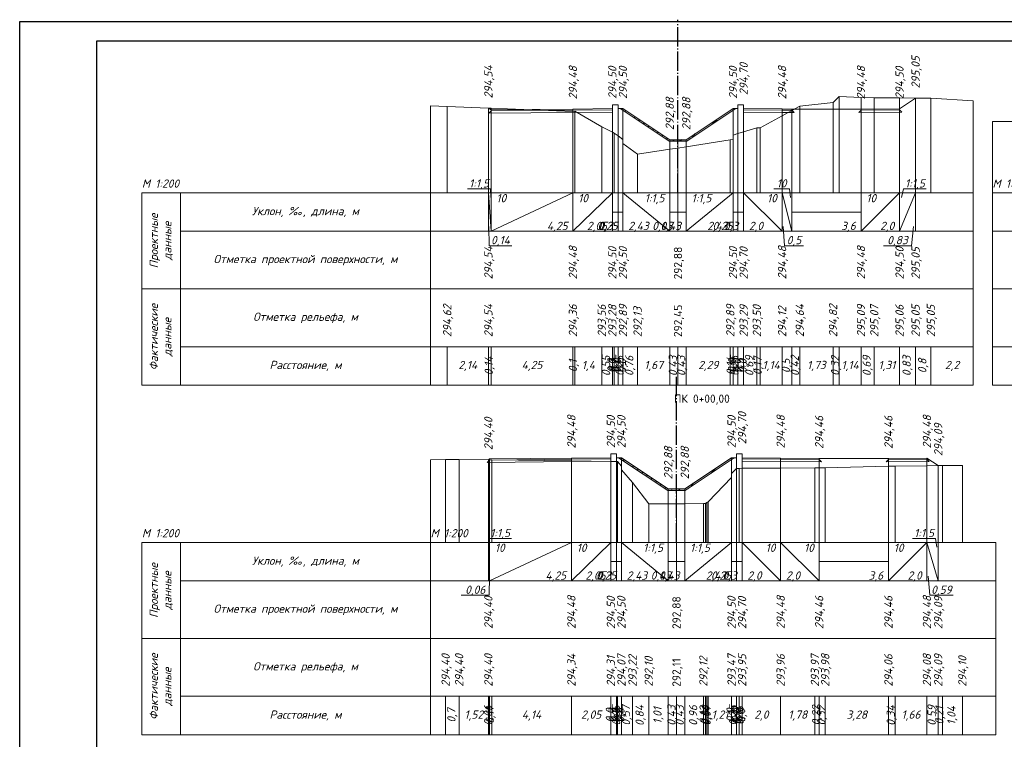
# Model space of a CAD drawing. Header units: millimetres. Extents: x -14 to 1076, y -11 to 287.
# Tile 2 of 9: x -14 to 242, y 100 to 287. Entities that reach past the tile are written whole.
import ezdxf
from ezdxf.enums import TextEntityAlignment as Align

# ---------------------------------------------------------------- set-up
doc = ezdxf.new("R2010")
doc.units = ezdxf.units.MM
doc.linetypes.add('Штрихпунктирная тонкая 4 к 15', pattern=[19, 15, -1.7, 0.6, -1.7])
for name, color, linetype in [('Дорожная одежда', 7, 'Continuous'), ('Ось', 7, 'Continuous'), ('Подписи масштабов', 7, 'Continuous'), ('Подпись пикета', 7, 'Continuous'), ('Проектная поверхность', 7, 'Continuous'), ('Проектная поверхность.Ординаты', 7, 'Continuous'), ('Проектная поверхность.Отметки', 7, 'Continuous'), ('Существующая поверхность', 7, 'Continuous'), ('Существующая поверхность.Ординаты', 7, 'Continuous'), ('Таблица поперечного профиля', 7, 'Continuous'), ('Таблица.Элементы профиля.Проектные данные', 7, 'Continuous')]:
    doc.layers.add(name, color=color, linetype=linetype)
doc.styles.add('ISOCPEUR_01CC0', font='isocpeui.ttf', dxfattribs={"height": 0.2})
doc.styles.add('ISOCPEUR_11CC0', font='txt', dxfattribs={"height": 0.2})

msp = doc.modelspace()

# ---------------------------------------------------------------- hatches: boundary and pattern name
at = {"layer": 'Дорожная одежда', "true_color": 0xffffff}
for points in [[(154.55, 255.28), (141.8, 263.78), (142.52, 263.78), (154.67, 255.68), (158.97, 255.68), (171.12, 263.78), (171.84, 263.78), (159.09, 255.28)], [(154.16, 164.53), (141.41, 173.03), (142.13, 173.03), (154.28, 164.93), (158.58, 164.93), (170.73, 173.03), (171.45, 173.03), (158.7, 164.53)]]:
    msp.add_hatch(color=7, dxfattribs=at).paths.add_polyline_path(points)
at = {"layer": 'Дорожная одежда'}
h = msp.add_hatch(dxfattribs=at)
h.set_pattern_fill('FILL-17_2_3_0_0', color=256, scale=0.1, style=0, pattern_type=2)
h.set_pattern_definition([(225, (141.9, 275.877), (12, -1e-15), [0.2828, -16.6877]), (225, (141.9, 269.877), (12, -1e-15), [0.2828, -16.6877]), (225, (151.9, 275.877), (12, -1e-15), [4.5255, -12.445]), (225, (151.9, 269.877), (12, -1e-15), [4.5255, -12.445]), (225, (142.9, 264.877), (12, -1e-15), [1.697, -15.2735]), (225, (142.9, 266.877), (12, -1e-15), [1.697, -15.2735]), (225, (142.9, 270.877), (12, -1e-15), [1.697, -15.2735]), (225, (142.9, 272.877), (12, -1e-15), [1.697, -15.2735]), (225, (153.9, 263.877), (12, -1e-15), [0.283, -16.6877]), (225, (153.9, 273.877), (12, -1e-15), [0.8485, -16.122]), (225, (153.9, 275.877), (12, -1e-15), [3.2527, -13.718]), (225, (153.9, 265.877), (12, -1e-15), [3.1113, -13.8593]), (225, (153.9, 267.877), (12, -1e-15), [0.8485, -16.122]), (225, (153.9, 269.877), (12, -1e-15), [0.283, -16.6877]), (225, (153.9, 269.877), (12, -1e-15), [3.2527, -13.718]), (225, (153.9, 271.877), (12, -1e-15), [3.1113, -13.8593]), (225, (143.9, 275.877), (12, -1e-15), [3.1113, -13.8593]), (225, (143.9, 269.877), (12, -1e-15), [3.1113, -13.8593]), (225, (145.9, 275.877), (12, -1e-15), [1.98, -14.9907]), (225, (145.9, 269.877), (12, -1e-15), [1.98, -14.9907]), (225, (146.9, 266.877), (12, -1e-15), [4.5255, -12.445]), (225, (146.9, 272.877), (12, -1e-15), [4.5255, -12.445]), (225, (147.1, 265.077), (12, -1e-15), [1.98, -14.9907]), (225, (147.1, 271.077), (12, -1e-15), [1.98, -14.9907]), (225, (147.9, 275.877), (12, -1e-15), [4.8083, -12.1622]), (225, (147.9, 269.877), (12, -1e-15), [4.8083, -12.1622]), (225, (149.9, 275.877), (12, -1e-15), [1.98, -14.9907]), (225, (149.9, 269.877), (12, -1e-15), [1.98, -14.9907]), (225, (150, 265.977), (12, -1e-15), [3.2527, -13.718]), (225, (150, 271.977), (12, -1e-15), [3.2527, -13.718]), (225, (151.7, 265.677), (12, -1e-15), [2.8284, -14.142]), (225, (151.7, 271.677), (12, -1e-15), [2.8284, -14.142]), (45, (152.3, 266.277), (12, -7e-16), [0.5657, -16.405]), (45, (152.3, 272.277), (12, -7e-16), [0.5657, -16.405]), (45, (143.5, 265.477), (12, -7e-16), [0.5657, -16.405]), (45, (143.5, 267.477), (12, -7e-16), [0.5657, -16.405]), (45, (143.5, 271.477), (12, -7e-16), [0.5657, -16.405]), (45, (143.5, 273.477), (12, -7e-16), [0.5657, -16.405]), (45, (147.5, 267.477), (12, -7e-16), [0.5657, -16.405]), (45, (147.5, 273.477), (12, -7e-16), [0.5657, -16.405]), (45, (147.7, 265.677), (12, -7e-16), [0.5657, -16.405]), (45, (147.7, 271.677), (12, -7e-16), [0.5657, -16.405]), (45, (150.6, 266.577), (12, -7e-16), [0.5657, -16.405]), (45, (150.6, 272.577), (12, -7e-16), [0.5657, -16.405])])
h.paths.add_polyline_path([(154.55, 255.28), (141.8, 263.78), (142.52, 263.78), (154.67, 255.68), (158.97, 255.68), (171.12, 263.78), (171.84, 263.78), (159.09, 255.28)])
h = msp.add_hatch(dxfattribs=at)
h.set_pattern_fill('FILL-17_2_3_0_0', color=256, scale=0.1, style=0, pattern_type=2)
h.set_pattern_definition([(225, (141.514, 185.132), (12, -1e-15), [0.2828, -16.6877]), (225, (141.514, 179.132), (12, -1e-15), [0.2828, -16.6877]), (225, (151.514, 185.132), (12, -1e-15), [4.5255, -12.445]), (225, (151.514, 179.132), (12, -1e-15), [4.5255, -12.445]), (225, (142.514, 174.132), (12, -1e-15), [1.697, -15.2735]), (225, (142.514, 176.132), (12, -1e-15), [1.697, -15.2735]), (225, (142.514, 180.132), (12, -1e-15), [1.697, -15.2735]), (225, (142.514, 182.132), (12, -1e-15), [1.697, -15.2735]), (225, (153.514, 173.132), (12, -1e-15), [0.283, -16.6877]), (225, (153.514, 183.132), (12, -1e-15), [0.8485, -16.122]), (225, (153.514, 185.132), (12, -1e-15), [3.2527, -13.718]), (225, (153.514, 175.132), (12, -1e-15), [3.1113, -13.8593]), (225, (153.514, 177.132), (12, -1e-15), [0.8485, -16.122]), (225, (153.514, 179.132), (12, -1e-15), [0.283, -16.6877]), (225, (153.514, 179.132), (12, -1e-15), [3.2527, -13.718]), (225, (153.514, 181.132), (12, -1e-15), [3.1113, -13.8593]), (225, (143.514, 185.132), (12, -1e-15), [3.1113, -13.8593]), (225, (143.514, 179.132), (12, -1e-15), [3.1113, -13.8593]), (225, (145.514, 185.132), (12, -1e-15), [1.98, -14.9907]), (225, (145.514, 179.132), (12, -1e-15), [1.98, -14.9907]), (225, (146.514, 176.132), (12, -1e-15), [4.5255, -12.445]), (225, (146.514, 182.132), (12, -1e-15), [4.5255, -12.445]), (225, (146.714, 174.332), (12, -1e-15), [1.98, -14.9907]), (225, (146.714, 180.332), (12, -1e-15), [1.98, -14.9907]), (225, (147.514, 185.132), (12, -1e-15), [4.8083, -12.1622]), (225, (147.514, 179.132), (12, -1e-15), [4.8083, -12.1622]), (225, (149.514, 185.132), (12, -1e-15), [1.98, -14.9907]), (225, (149.514, 179.132), (12, -1e-15), [1.98, -14.9907]), (225, (149.614, 175.232), (12, -1e-15), [3.2527, -13.718]), (225, (149.614, 181.232), (12, -1e-15), [3.2527, -13.718]), (225, (151.314, 174.932), (12, -1e-15), [2.8284, -14.142]), (225, (151.314, 180.932), (12, -1e-15), [2.8284, -14.142]), (45, (151.914, 175.532), (12, -7e-16), [0.5657, -16.405]), (45, (151.914, 181.532), (12, -7e-16), [0.5657, -16.405]), (45, (143.114, 174.732), (12, -7e-16), [0.5657, -16.405]), (45, (143.114, 176.732), (12, -7e-16), [0.5657, -16.405]), (45, (143.114, 180.732), (12, -7e-16), [0.5657, -16.405]), (45, (143.114, 182.732), (12, -7e-16), [0.5657, -16.405]), (45, (147.114, 176.732), (12, -7e-16), [0.5657, -16.405]), (45, (147.114, 182.732), (12, -7e-16), [0.5657, -16.405]), (45, (147.314, 174.932), (12, -7e-16), [0.5657, -16.405]), (45, (147.314, 180.932), (12, -7e-16), [0.5657, -16.405]), (45, (150.214, 175.832), (12, -7e-16), [0.5657, -16.405]), (45, (150.214, 181.832), (12, -7e-16), [0.5657, -16.405])])
h.paths.add_polyline_path([(154.16, 164.53), (141.41, 173.03), (142.13, 173.03), (154.28, 164.93), (158.58, 164.93), (170.73, 173.03), (171.45, 173.03), (158.7, 164.53)])

# ---------------------------------------------------------------- linework, layer by layer
msp.add_lwpolyline([(-14.19, 286.39), (1075.81, 286.39), (1075.81, -10.61), (-14.19, -10.61), (-14.19, 286.39)])
msp.add_lwpolyline([(5.81, 281.39), (1070.81, 281.39), (1070.81, -5.61), (5.81, -5.61)], close=True)
at = {"layer": 'Дорожная одежда', "lineweight": 5}
for points in [[(129.52, 263.67), (129.52, 263.37), (108.27, 263.16), (108.27, 263.46), (129.52, 263.67), (129.52, 263.67)], [(139.77, 263.78), (139.77, 263.48), (129.52, 263.37), (129.52, 263.67), (139.77, 263.78), (139.77, 263.78)], [(129.52, 262.77), (129.52, 263.37), (139.77, 263.48), (139.77, 262.88), (129.52, 262.77), (129.52, 262.77)], [(154.55, 255.28), (141.8, 263.78), (142.52, 263.78), (154.67, 255.68), (158.97, 255.68), (171.12, 263.78), (171.84, 263.78), (159.09, 255.28), (154.55, 255.28)], [(154.55, 255.28), (141.8, 263.78), (142.52, 263.78), (154.67, 255.68), (158.97, 255.68), (171.12, 263.78), (171.84, 263.78), (159.09, 255.28), (154.55, 255.28)], [(183.87, 263.68), (183.87, 263.38), (173.87, 263.48), (173.87, 263.78), (183.87, 263.68), (183.87, 263.68)], [(183.87, 263.38), (183.87, 262.78), (173.87, 262.88), (173.87, 263.48), (183.87, 263.38), (183.87, 263.38)], [(186.37, 263.65), (186.37, 263.35), (183.87, 263.38), (183.87, 263.68), (186.37, 263.65), (186.37, 263.65)], [(214.37, 263.75), (214.37, 263.45), (204.37, 263.35), (204.37, 263.65), (214.37, 263.75), (214.37, 263.75)], [(108.27, 263.16), (129.52, 263.37), (129.52, 262.77), (107.66, 262.56), (108.27, 263.16), (108.27, 263.16)], [(183.87, 263.38), (186.37, 263.35), (186.98, 262.75), (183.87, 262.78), (183.87, 263.38), (183.87, 263.38)], [(204.37, 263.35), (214.37, 263.45), (214.97, 262.86), (203.76, 262.75), (204.37, 263.35), (204.37, 263.35)], [(107.88, 172.42), (129.13, 172.63), (129.13, 172.03), (107.28, 171.81), (107.88, 172.42), (107.88, 172.42)], [(129.13, 172.93), (129.13, 172.63), (107.88, 172.42), (107.88, 172.72), (129.13, 172.93), (129.13, 172.93)], [(139.38, 173.03), (139.38, 172.73), (129.13, 172.63), (129.13, 172.93), (139.38, 173.03), (139.38, 173.03)], [(129.13, 172.03), (129.13, 172.63), (139.38, 172.73), (139.38, 172.13), (129.13, 172.03), (129.13, 172.03)], [(154.16, 164.53), (141.41, 173.03), (142.13, 173.03), (154.28, 164.93), (158.58, 164.93), (170.73, 173.03), (171.45, 173.03), (158.7, 164.53), (154.16, 164.53)], [(154.16, 164.53), (141.41, 173.03), (142.13, 173.03), (154.28, 164.93), (158.58, 164.93), (170.73, 173.03), (171.45, 173.03), (158.7, 164.53), (154.16, 164.53)], [(183.49, 172.63), (183.49, 172.03), (173.49, 172.13), (173.48, 172.73), (183.49, 172.63), (183.49, 172.63)], [(183.49, 172.93), (183.49, 172.63), (173.49, 172.73), (173.49, 173.03), (183.49, 172.93), (183.49, 172.93)], [(193.49, 172.83), (193.49, 172.53), (183.49, 172.63), (183.49, 172.93), (193.49, 172.83), (193.49, 172.83)], [(193.49, 172.53), (194.09, 171.93), (183.49, 172.03), (183.49, 172.63), (193.49, 172.53), (193.49, 172.53)], [(211.48, 172.53), (221.49, 172.63), (222.08, 172.04), (210.88, 171.93), (211.48, 172.53), (211.48, 172.53)], [(221.49, 172.93), (221.49, 172.63), (211.49, 172.53), (211.49, 172.83), (221.49, 172.93), (221.49, 172.93)]]:
    msp.add_lwpolyline(points, close=True, dxfattribs=at)
at = {"layer": 'Ось', "color": 1, "linetype": 'Штрихпунктирная тонкая 4 к 15', "ltscale": 0.333333, "true_color": 0xff0000, "flags": 128}
for points in [[(156.82, 241.93), (156.82, 286.89)], [(156.43, 151.05), (156.43, 194.03)]]:
    msp.add_lwpolyline(points, dxfattribs=at)
at = {"layer": 'Проектная поверхность', "color": 1, "lineweight": 5, "true_color": 0xff0000}
for points in [[(107.56, 263.93), (107.56, 263.93), (108.27, 263.46), (129.52, 263.67), (139.77, 263.78), (139.77, 264.78), (141.27, 264.78), (141.27, 263.78), (142.52, 263.78), (154.67, 255.68), (156.82, 255.68), (158.97, 255.68), (171.12, 263.78), (172.37, 263.78), (172.37, 264.78), (173.87, 264.78), (173.87, 263.78), (183.87, 263.68), (186.37, 263.65), (204.37, 263.65), (214.37, 263.75), (218.53, 266.52), (218.53, 266.52)], [(107.56, 172.5), (107.56, 172.5), (107.88, 172.72), (129.13, 172.93), (139.38, 173.03), (139.38, 174.03), (140.88, 174.03), (140.88, 173.03), (142.13, 173.03), (154.28, 164.93), (156.43, 164.93), (158.58, 164.93), (170.73, 173.03), (171.98, 173.03), (171.98, 174.03), (173.48, 174.03), (173.49, 173.03), (183.49, 172.93), (193.49, 172.83), (211.49, 172.83), (221.49, 172.93), (224.43, 170.97), (224.43, 170.97)]]:
    msp.add_lwpolyline(points, dxfattribs=at)
at = {"layer": 'Проектная поверхность.Ординаты', "color": 1, "lineweight": 5, "true_color": 0xff0000}
for points in [[(218.53, 266.52), (218.53, 241.89)], [(218.53, 266.52), (218.53, 241.89)], [(107.56, 263.93), (107.56, 241.89)], [(107.56, 263.93), (107.56, 241.89)], [(108.27, 263.46), (108.27, 241.89)], [(129.52, 263.67), (129.52, 241.89)], [(139.77, 264.78), (139.77, 241.89)], [(139.77, 263.78), (139.77, 241.89)], [(141.27, 264.78), (141.27, 241.89)], [(141.27, 263.78), (141.27, 241.89)], [(142.52, 263.78), (142.52, 241.89)], [(171.12, 263.78), (171.12, 241.89)], [(172.37, 264.78), (172.37, 241.89)], [(172.37, 263.78), (172.37, 241.89)], [(173.87, 264.78), (173.87, 241.89)], [(173.87, 263.78), (173.87, 241.89)], [(183.87, 263.68), (183.87, 241.89)], [(186.37, 263.65), (186.37, 241.89)], [(204.37, 263.65), (204.37, 241.89)], [(214.37, 263.75), (214.37, 241.89)], [(154.67, 255.68), (154.67, 241.89)], [(156.82, 255.68), (156.82, 241.89)], [(158.97, 255.68), (158.97, 241.89)], [(139.38, 174.03), (139.38, 151.02)], [(140.88, 174.03), (140.88, 151.02)], [(171.98, 174.03), (171.98, 151.02)], [(173.48, 174.03), (173.48, 151.02)], [(107.56, 172.5), (107.56, 151.02)], [(107.56, 172.5), (107.56, 151.02)], [(107.88, 172.72), (107.88, 151.02)], [(129.13, 172.93), (129.13, 151.02)], [(139.38, 173.03), (139.38, 151.02)], [(140.88, 173.03), (140.88, 151.02)], [(142.13, 173.03), (142.13, 151.02)], [(170.73, 173.03), (170.73, 151.02)], [(171.98, 173.03), (171.98, 151.02)], [(173.49, 173.03), (173.49, 151.02)], [(183.49, 172.93), (183.49, 151.02)], [(193.49, 172.83), (193.49, 151.02)], [(211.49, 172.83), (211.49, 151.02)], [(221.49, 172.93), (221.49, 151.02)], [(224.43, 170.97), (224.43, 151.02)], [(224.43, 170.97), (224.43, 151.02)], [(154.28, 164.93), (154.28, 151.02)], [(156.43, 164.93), (156.43, 151.02)], [(158.58, 164.93), (158.58, 151.02)]]:
    msp.add_lwpolyline(points, dxfattribs=at)
at = {"layer": 'Существующая поверхность', "lineweight": 5}
for points in [[(92.56, 264.51), (96.86, 264.35), (107.56, 263.93), (108.27, 263.91), (129.52, 263.06), (130.04, 263.07), (137.03, 259.06), (139.77, 257.66), (139.77, 257.66), (140.25, 257.42), (141.27, 256.66), (141.27, 256.66), (142.52, 255.73), (142.52, 254.73), (146.31, 251.89), (154.67, 253.21), (156.82, 253.51), (158.97, 253.86), (170.4, 255.69), (171.12, 255.86), (171.12, 256.86), (172.37, 257.27), (172.37, 257.27), (173.87, 257.71), (173.87, 257.71), (177.31, 258.76), (178.18, 258.76), (183.87, 261.86), (186.37, 263.28), (188.46, 264.45), (197.1, 265.36), (198.68, 266.89), (204.37, 266.7), (207.81, 266.59), (214.37, 266.55), (218.53, 266.52), (222.51, 266.5), (233.53, 265.81)], [(238.53, 260.44), (249.12, 260.44)], [(92.56, 172.48), (96.45, 172.54), (99.97, 172.53), (107.56, 172.5), (107.88, 172.5), (108.42, 172.5), (129.13, 172.22), (139.38, 172.08), (139.38, 172.08), (140.88, 172.06), (140.88, 172.06), (141.13, 172.06), (142.13, 170.87), (142.13, 169.87), (145, 166.63), (149.21, 161.02), (154.28, 161.02), (156.43, 161.07), (158.58, 161.08), (163.41, 161.11), (164.01, 161.12), (164.33, 161.35), (164.69, 161.57), (170.73, 167.89), (170.73, 168.89), (171.98, 170.19), (171.98, 170.19), (172.06, 170.27), (172.68, 170.27), (173.48, 170.28), (173.49, 170.28), (183.49, 170.33), (192.39, 170.37), (193.49, 170.39), (195.07, 170.41), (211.49, 170.81), (213.21, 170.85), (221.49, 170.93), (224.43, 170.97), (225.5, 170.98), (230.69, 171.02), (230.69, 171.02)]]:
    msp.add_lwpolyline(points, dxfattribs=at)
at = {"layer": 'Существующая поверхность.Ординаты', "lineweight": 5}
for points in [[(198.68, 266.89), (198.68, 241.89)], [(204.37, 266.7), (204.37, 241.89)], [(207.81, 266.59), (207.81, 241.89)], [(214.37, 266.55), (214.37, 241.89)], [(218.53, 266.52), (218.53, 241.89)], [(222.51, 266.5), (222.51, 241.89)], [(92.56, 264.51), (92.56, 241.89)], [(96.86, 264.35), (96.86, 241.89)], [(107.56, 263.93), (107.56, 241.89)], [(108.27, 263.91), (108.27, 241.89)], [(188.46, 264.45), (188.46, 241.89)], [(197.1, 265.36), (197.1, 241.89)], [(233.53, 265.81), (233.53, 241.89)], [(129.52, 263.06), (129.52, 241.89)], [(130.04, 263.07), (130.04, 241.89)], [(183.87, 261.86), (183.87, 241.89)], [(186.37, 263.28), (186.37, 241.89)], [(137.03, 259.06), (137.03, 241.89)], [(177.31, 258.76), (177.31, 241.89)], [(178.18, 258.76), (178.18, 241.89)], [(238.53, 260.44), (238.53, 241.89)], [(139.77, 257.66), (139.77, 241.89)], [(139.77, 257.66), (139.77, 241.89)], [(140.25, 257.42), (140.25, 241.89)], [(141.27, 256.66), (141.27, 241.89)], [(141.27, 256.66), (141.27, 241.89)], [(171.12, 256.86), (171.12, 241.89)], [(171.12, 255.86), (171.12, 241.89)], [(172.37, 257.27), (172.37, 241.89)], [(172.37, 257.27), (172.37, 241.89)], [(173.87, 257.71), (173.87, 241.89)], [(173.87, 257.71), (173.87, 241.89)], [(142.52, 255.73), (142.52, 241.89)], [(142.52, 254.73), (142.52, 241.89)], [(156.82, 253.51), (156.82, 241.89)], [(158.97, 253.86), (158.97, 241.89)], [(170.4, 255.69), (170.4, 241.89)], [(146.31, 251.89), (146.31, 241.89)], [(154.67, 253.21), (154.67, 241.89)], [(92.56, 172.48), (92.56, 151.02)], [(96.45, 172.54), (96.45, 151.02)], [(99.97, 172.53), (99.97, 151.02)], [(107.56, 172.5), (107.56, 151.02)], [(107.88, 172.5), (107.88, 151.02)], [(108.42, 172.5), (108.42, 151.02)], [(129.13, 172.22), (129.13, 151.02)], [(139.38, 172.08), (139.38, 151.02)], [(139.38, 172.08), (139.38, 151.02)], [(140.88, 172.06), (140.88, 151.02)], [(140.88, 172.06), (140.88, 151.02)], [(141.13, 172.06), (141.13, 151.02)], [(142.13, 170.87), (142.13, 151.02)], [(142.13, 169.87), (142.13, 151.02)], [(170.73, 168.89), (170.73, 151.02)], [(171.98, 170.19), (171.98, 151.02)], [(171.98, 170.19), (171.98, 151.02)], [(172.06, 170.27), (172.06, 151.02)], [(172.68, 170.27), (172.68, 151.02)], [(173.48, 170.28), (173.48, 151.02)], [(173.49, 170.28), (173.49, 151.02)], [(183.49, 170.33), (183.49, 151.02)], [(192.39, 170.37), (192.39, 151.02)], [(193.49, 170.39), (193.49, 151.02)], [(195.07, 170.41), (195.07, 151.02)], [(211.49, 170.81), (211.49, 151.02)], [(213.21, 170.85), (213.21, 151.02)], [(221.49, 170.93), (221.49, 151.02)], [(224.43, 170.97), (224.43, 151.02)], [(225.5, 170.98), (225.5, 151.02)], [(230.69, 171.02), (230.69, 151.02)], [(230.69, 171.02), (230.69, 151.02)], [(145, 166.63), (145, 151.02)], [(170.73, 167.89), (170.73, 151.02)], [(164.33, 161.35), (164.33, 151.02)], [(164.69, 161.57), (164.69, 151.02)], [(149.21, 161.02), (149.21, 151.02)], [(154.28, 161.02), (154.28, 151.02)], [(156.43, 161.07), (156.43, 151.02)], [(158.58, 161.08), (158.58, 151.02)], [(163.41, 161.11), (163.41, 151.02)], [(164.01, 161.12), (164.01, 151.02)]]:
    msp.add_lwpolyline(points, dxfattribs=at)
at = {"layer": 'Таблица поперечного профиля', "color": 1, "lineweight": 5, "true_color": 0xff0000}
for points in [[(17.56, 241.89), (17.56, 216.89), (27.56, 216.89), (27.56, 241.89)], [(27.56, 241.89), (27.56, 231.89), (92.56, 231.89), (92.56, 241.89)], [(92.56, 241.89), (92.56, 231.89), (233.53, 231.89), (233.53, 241.89)], [(92.56, 241.89), (92.56, 216.89), (233.53, 216.89), (233.53, 241.89)], [(238.53, 241.89), (238.53, 231.89), (386.58, 231.89), (386.58, 241.89)], [(238.53, 241.89), (238.53, 216.89), (386.58, 216.89), (386.58, 241.89)], [(27.56, 231.89), (27.56, 216.89), (92.56, 216.89), (92.56, 231.89)], [(92.56, 231.89), (92.56, 216.89), (233.53, 216.89), (233.53, 231.89)], [(238.53, 231.89), (238.53, 216.89), (386.58, 216.89), (386.58, 231.89)], [(17.56, 151.02), (17.56, 126.02), (27.56, 126.02), (27.56, 151.02)], [(27.56, 151.02), (27.56, 141.02), (92.56, 141.02), (92.56, 151.02)], [(92.56, 151.02), (92.56, 141.02), (239.43, 141.02), (239.43, 151.02)], [(92.56, 151.02), (92.56, 126.02), (239.43, 126.02), (239.43, 151.02)], [(27.56, 141.02), (27.56, 126.02), (92.56, 126.02), (92.56, 141.02)], [(92.56, 141.02), (92.56, 126.02), (239.43, 126.02), (239.43, 141.02)]]:
    msp.add_lwpolyline(points, close=True, dxfattribs=at)
at = {"layer": 'Таблица поперечного профиля', "lineweight": 5}
for points in [[(92.56, 241.89), (92.56, 191.89), (233.53, 191.89), (233.53, 241.89)], [(238.53, 241.89), (238.53, 191.89), (386.58, 191.89), (386.58, 241.89)], [(17.56, 216.89), (17.56, 191.89), (27.56, 191.89), (27.56, 216.89)], [(27.56, 216.89), (27.56, 201.89), (92.56, 201.89), (92.56, 216.89)], [(92.56, 216.89), (92.56, 201.89), (233.53, 201.89), (233.53, 216.89)], [(92.56, 216.89), (92.56, 191.89), (233.53, 191.89), (233.53, 216.89)], [(238.53, 216.89), (238.53, 201.89), (386.58, 201.89), (386.58, 216.89)], [(238.53, 216.89), (238.53, 191.89), (386.58, 191.89), (386.58, 216.89)], [(27.56, 201.89), (27.56, 191.89), (92.56, 191.89), (92.56, 201.89)], [(92.56, 201.89), (92.56, 191.89), (233.53, 191.89), (233.53, 201.89)], [(238.53, 201.89), (238.53, 191.89), (386.58, 191.89), (386.58, 201.89)], [(92.56, 151.02), (92.56, 101.02), (239.43, 101.02), (239.43, 151.02)], [(17.56, 126.02), (17.56, 101.02), (27.56, 101.02), (27.56, 126.02)], [(27.56, 126.02), (27.56, 111.02), (92.56, 111.02), (92.56, 126.02)], [(92.56, 126.02), (92.56, 111.02), (239.43, 111.02), (239.43, 126.02)], [(92.56, 126.02), (92.56, 101.02), (239.43, 101.02), (239.43, 126.02)], [(27.56, 111.02), (27.56, 101.02), (92.56, 101.02), (92.56, 111.02)], [(92.56, 111.02), (92.56, 101.02), (239.43, 101.02), (239.43, 111.02)]]:
    msp.add_lwpolyline(points, close=True, dxfattribs=at)
for points in [[(96.86, 191.89), (96.86, 201.89)], [(107.56, 191.89), (107.56, 201.89)], [(108.27, 191.89), (108.27, 201.89)], [(129.52, 191.89), (129.52, 201.89)], [(130.04, 191.89), (130.04, 201.89)], [(137.03, 191.89), (137.03, 201.89)], [(139.77, 191.89), (139.77, 201.89)], [(139.77, 191.89), (139.77, 201.89)], [(140.25, 191.89), (140.25, 201.89)], [(141.27, 191.89), (141.27, 201.89)], [(141.27, 191.89), (141.27, 201.89)], [(142.52, 191.89), (142.52, 201.89)], [(142.52, 191.89), (142.52, 201.89)], [(146.31, 191.89), (146.31, 201.89)], [(154.67, 191.89), (154.67, 201.89)], [(156.82, 191.89), (156.82, 201.89)], [(158.97, 191.89), (158.97, 201.89)], [(170.4, 191.89), (170.4, 201.89)], [(171.12, 191.89), (171.12, 201.89)], [(171.12, 191.89), (171.12, 201.89)], [(172.37, 191.89), (172.37, 201.89)], [(172.37, 191.89), (172.37, 201.89)], [(173.87, 191.89), (173.87, 201.89)], [(173.87, 191.89), (173.87, 201.89)], [(177.31, 191.89), (177.31, 201.89)], [(178.18, 191.89), (178.18, 201.89)], [(183.87, 191.89), (183.87, 201.89)], [(186.37, 191.89), (186.37, 201.89)], [(188.46, 191.89), (188.46, 201.89)], [(197.1, 191.89), (197.1, 201.89)], [(198.68, 191.89), (198.68, 201.89)], [(204.37, 191.89), (204.37, 201.89)], [(207.81, 191.89), (207.81, 201.89)], [(214.37, 191.89), (214.37, 201.89)], [(218.53, 191.89), (218.53, 201.89)], [(222.51, 191.89), (222.51, 201.89)], [(233.53, 191.89), (233.53, 201.89)], [(96.45, 101.02), (96.45, 111.02)], [(99.97, 101.02), (99.97, 111.02)], [(107.56, 101.02), (107.56, 111.02)], [(107.88, 101.02), (107.88, 111.02)], [(108.42, 101.02), (108.42, 111.02)], [(129.13, 101.02), (129.13, 111.02)], [(139.38, 101.02), (139.38, 111.02)], [(139.38, 101.02), (139.38, 111.02)], [(140.88, 101.02), (140.88, 111.02)], [(140.88, 101.02), (140.88, 111.02)], [(141.13, 101.02), (141.13, 111.02)], [(142.13, 101.02), (142.13, 111.02)], [(142.13, 101.02), (142.13, 111.02)], [(145, 101.02), (145, 111.02)], [(149.21, 101.02), (149.21, 111.02)], [(154.28, 101.02), (154.28, 111.02)], [(156.43, 101.02), (156.43, 111.02)], [(158.58, 101.02), (158.58, 111.02)], [(163.41, 101.02), (163.41, 111.02)], [(164.01, 101.02), (164.01, 111.02)], [(164.33, 101.02), (164.33, 111.02)], [(164.69, 101.02), (164.69, 111.02)], [(170.73, 101.02), (170.73, 111.02)], [(170.73, 101.02), (170.73, 111.02)], [(171.98, 101.02), (171.98, 111.02)], [(171.98, 101.02), (171.98, 111.02)], [(172.06, 101.02), (172.06, 111.02)], [(172.68, 101.02), (172.68, 111.02)], [(173.48, 101.02), (173.48, 111.02)], [(173.49, 101.02), (173.49, 111.02)], [(183.49, 101.02), (183.49, 111.02)], [(192.39, 101.02), (192.39, 111.02)], [(193.49, 101.02), (193.49, 111.02)], [(195.07, 101.02), (195.07, 111.02)], [(211.49, 101.02), (211.49, 111.02)], [(213.21, 101.02), (213.21, 111.02)], [(221.49, 101.02), (221.49, 111.02)], [(224.43, 101.02), (224.43, 111.02)], [(225.5, 101.02), (225.5, 111.02)], [(230.69, 101.02), (230.69, 111.02)]]:
    msp.add_lwpolyline(points, dxfattribs=at)
at = {"layer": 'Таблица.Элементы профиля.Проектные данные', "color": 1, "lineweight": 13, "true_color": 0xff0000}
for points in [[(102.17, 242.89), (108.09, 242.89), (108.18, 240.64)], [(181.74, 242.89), (185.75, 242.89), (186.06, 240.64)], [(221.33, 242.89), (215.41, 242.89), (214.89, 240.64)], [(113.66, 228.14), (107.74, 228.14), (107.65, 233.14)], [(189.42, 228.14), (184.5, 228.14), (184.18, 233.14)], [(210.18, 228.14), (217.49, 228.14), (218.01, 233.14)], [(113.56, 152.02), (107.64, 152.02), (107.6, 149.77)], [(217.78, 152.02), (223.7, 152.02), (224.07, 149.77)], [(100.49, 137.27), (107.8, 137.27), (107.84, 142.27)], [(228.31, 137.27), (222.22, 137.27), (221.85, 142.27)]]:
    msp.add_lwpolyline(points, dxfattribs=at)
at = {"layer": 'Таблица.Элементы профиля.Проектные данные', "color": 1, "lineweight": 5, "true_color": 0xff0000}
for points in [[(107.56, 231.89), (107.56, 241.89)], [(107.56, 241.89), (108.27, 231.89)], [(108.27, 231.89), (108.27, 241.89)], [(108.27, 231.89), (108.27, 241.89)], [(108.27, 231.89), (129.52, 241.89)], [(129.52, 231.89), (129.52, 241.89)], [(129.52, 231.89), (129.52, 241.89)], [(129.52, 231.89), (139.77, 241.89)], [(139.77, 231.89), (139.77, 241.89)], [(139.77, 231.89), (139.77, 241.89)], [(141.27, 231.89), (141.27, 241.89)], [(141.27, 231.89), (141.27, 241.89)], [(142.52, 231.89), (142.52, 241.89)], [(142.52, 231.89), (142.52, 241.89)], [(142.52, 241.89), (154.67, 231.89)], [(154.67, 231.89), (154.67, 241.89)], [(154.67, 231.89), (154.67, 241.89)], [(156.82, 231.89), (156.82, 241.89)], [(156.82, 231.89), (156.82, 241.89)], [(158.97, 231.89), (158.97, 241.89)], [(158.97, 231.89), (158.97, 241.89)], [(158.97, 231.89), (171.12, 241.89)], [(171.12, 231.89), (171.12, 241.89)], [(171.12, 231.89), (171.12, 241.89)], [(172.37, 231.89), (172.37, 241.89)], [(172.37, 231.89), (172.37, 241.89)], [(173.87, 231.89), (173.87, 241.89)], [(173.87, 231.89), (173.87, 241.89)], [(173.87, 241.89), (183.87, 231.89)], [(183.87, 231.89), (183.87, 241.89)], [(183.87, 231.89), (183.87, 241.89)], [(183.87, 241.89), (186.37, 231.89)], [(186.37, 231.89), (186.37, 241.89)], [(186.37, 231.89), (186.37, 241.89)], [(204.37, 231.89), (204.37, 241.89)], [(204.37, 231.89), (204.37, 241.89)], [(204.37, 231.89), (214.37, 241.89)], [(214.37, 231.89), (214.37, 241.89)], [(214.37, 231.89), (214.37, 241.89)], [(214.37, 231.89), (218.53, 241.89)], [(218.53, 231.89), (218.53, 241.89)], [(139.77, 236.89), (141.27, 236.89)], [(141.27, 236.89), (142.52, 236.89)], [(154.67, 236.89), (156.82, 236.89)], [(156.82, 236.89), (158.97, 236.89)], [(171.12, 236.89), (172.37, 236.89)], [(172.37, 236.89), (173.87, 236.89)], [(186.37, 236.89), (204.37, 236.89)], [(107.56, 141.02), (107.56, 151.02)], [(107.56, 141.02), (107.88, 151.02)], [(107.88, 141.02), (107.88, 151.02)], [(107.88, 141.02), (107.88, 151.02)], [(107.88, 141.02), (129.13, 151.02)], [(129.13, 141.02), (129.13, 151.02)], [(129.13, 141.02), (129.13, 151.02)], [(129.13, 141.02), (139.38, 151.02)], [(139.38, 141.02), (139.38, 151.02)], [(139.38, 141.02), (139.38, 151.02)], [(140.88, 141.02), (140.88, 151.02)], [(140.88, 141.02), (140.88, 151.02)], [(142.13, 141.02), (142.13, 151.02)], [(142.13, 141.02), (142.13, 151.02)], [(142.13, 151.02), (154.28, 141.02)], [(154.28, 141.02), (154.28, 151.02)], [(154.28, 141.02), (154.28, 151.02)], [(156.43, 141.02), (156.43, 151.02)], [(156.43, 141.02), (156.43, 151.02)], [(158.58, 141.02), (158.58, 151.02)], [(158.58, 141.02), (158.58, 151.02)], [(158.58, 141.02), (170.73, 151.02)], [(170.73, 141.02), (170.73, 151.02)], [(170.73, 141.02), (170.73, 151.02)], [(171.98, 141.02), (171.98, 151.02)], [(171.98, 141.02), (171.98, 151.02)], [(173.48, 141.02), (173.48, 151.02)], [(173.49, 141.02), (173.49, 151.02)], [(173.49, 151.02), (183.49, 141.02)], [(183.49, 141.02), (183.49, 151.02)], [(183.49, 141.02), (183.49, 151.02)], [(183.49, 151.02), (193.49, 141.02)], [(193.49, 141.02), (193.49, 151.02)], [(193.49, 141.02), (193.49, 151.02)], [(211.49, 141.02), (211.49, 151.02)], [(211.49, 141.02), (211.49, 151.02)], [(211.49, 141.02), (221.49, 151.02)], [(221.49, 141.02), (221.49, 151.02)], [(221.49, 141.02), (221.49, 151.02)], [(221.49, 151.02), (224.43, 141.02)], [(224.43, 141.02), (224.43, 151.02)], [(139.38, 146.02), (140.88, 146.02)], [(140.88, 146.02), (142.13, 146.02)], [(154.28, 146.02), (156.43, 146.02)], [(156.43, 146.02), (158.58, 146.02)], [(170.73, 146.02), (171.98, 146.02)], [(171.98, 146.02), (173.48, 146.02)], [(193.49, 146.02), (211.49, 146.02)]]:
    msp.add_lwpolyline(points, dxfattribs=at)

# ---------------------------------------------------------------- texts
at = {"layer": 'Подписи масштабов', "style": 'ISOCPEUR_01CC0'}
for p in [(17.56, 242.57), (238.53, 242.57), (17.56, 151.7), (92.56, 151.7)]:
    msp.add_text('M 1:200', height=2.148, dxfattribs=at).set_placement(p, align=Align.BOTTOM_LEFT)
at = {"layer": 'Подпись пикета', "style": 'ISOCPEUR_11CC0'}
msp.add_text('ПК 0+00,00', height=2.148, dxfattribs=at).set_placement((163.04, 188.14), align=Align.MIDDLE)
at = {"layer": 'Проектная поверхность.Отметки', "color": 1, "true_color": 0xff0000, "style": 'ISOCPEUR_01CC0'}
for s, p in [('295,05', (218.53, 269.02)), ('294,54', (107.56, 266.43)), ('294,48', (129.52, 266.17)), ('294,50', (139.77, 266.28)), ('294,50', (142.52, 266.28)), ('294,50', (171.12, 266.28)), ('294,70', (173.87, 267.28)), ('294,48', (183.87, 266.18)), ('294,48', (204.37, 266.15)), ('294,50', (214.37, 266.25)), ('292,88', (154.67, 258.18)), ('292,88', (158.97, 258.18)), ('294,48', (129.13, 175.43)), ('294,50', (139.38, 175.53)), ('294,50', (142.13, 175.53)), ('294,50', (170.73, 175.53)), ('294,70', (173.48, 176.53)), ('294,48', (183.49, 175.43)), ('294,48', (221.49, 175.43)), ('294,40', (107.56, 175)), ('294,46', (193.49, 175.33)), ('294,46', (211.49, 175.33)), ('294,09', (224.43, 173.47)), ('292,88', (154.28, 167.43)), ('292,88', (158.58, 167.43))]:
    msp.add_text(s, height=2.148, rotation=90, dxfattribs=at).set_placement(p, align=Align.MIDDLE_LEFT)
at = {"layer": 'Таблица поперечного профиля', "color": 1, "true_color": 0xff0000, "style": 'ISOCPEUR_01CC0'}
for s, p in [('Уклон, ‰, длина, м', (60.06, 236.89)), ('Отметка проектной поверхности, м', (60.06, 224.39)), ('Уклон, ‰, длина, м', (60.06, 146.02)), ('Отметка проектной поверхности, м', (60.06, 133.52))]:
    msp.add_text(s, height=2.1484, dxfattribs=at).set_placement(p, align=Align.MIDDLE)
at = {"layer": 'Таблица поперечного профиля', "color": 1, "true_color": 0xff0000}
for s, style, p in [('294,54', 'ISOCPEUR_01CC0', (107.56, 219.39)), ('294,48', 'ISOCPEUR_01CC0', (129.52, 219.39)), ('294,50', 'ISOCPEUR_01CC0', (139.77, 219.39)), ('294,50', 'ISOCPEUR_01CC0', (142.52, 219.39)), ('292,88', 'ISOCPEUR_11CC0', (156.82, 219.39)), ('294,50', 'ISOCPEUR_01CC0', (171.12, 219.39)), ('294,70', 'ISOCPEUR_01CC0', (173.87, 219.39)), ('294,48', 'ISOCPEUR_01CC0', (183.87, 219.39)), ('294,48', 'ISOCPEUR_01CC0', (204.37, 219.39)), ('294,50', 'ISOCPEUR_01CC0', (214.37, 219.39)), ('295,05', 'ISOCPEUR_01CC0', (218.53, 219.39)), ('294,40', 'ISOCPEUR_01CC0', (107.56, 128.52)), ('294,48', 'ISOCPEUR_01CC0', (129.13, 128.52)), ('294,50', 'ISOCPEUR_01CC0', (139.38, 128.52)), ('294,50', 'ISOCPEUR_01CC0', (142.13, 128.52)), ('292,88', 'ISOCPEUR_11CC0', (156.43, 128.52)), ('294,50', 'ISOCPEUR_01CC0', (170.73, 128.52)), ('294,70', 'ISOCPEUR_01CC0', (173.48, 128.52)), ('294,48', 'ISOCPEUR_01CC0', (183.49, 128.52)), ('294,46', 'ISOCPEUR_01CC0', (193.49, 128.52)), ('294,46', 'ISOCPEUR_01CC0', (211.49, 128.52)), ('294,48', 'ISOCPEUR_01CC0', (221.49, 128.52)), ('294,09', 'ISOCPEUR_01CC0', (224.43, 128.52))]:
    msp.add_text(s, height=2.148, rotation=90, dxfattribs=dict(at, style=style)).set_placement(p, align=Align.MIDDLE_LEFT)
at = {"layer": 'Таблица поперечного профиля'}
for s, style, p in [('294,62', 'ISOCPEUR_01CC0', (96.86, 204.39)), ('294,54', 'ISOCPEUR_01CC0', (107.56, 204.39)), ('294,36', 'ISOCPEUR_01CC0', (129.52, 204.39)), ('293,56', 'ISOCPEUR_01CC0', (137.03, 204.39)), ('293,28', 'ISOCPEUR_01CC0', (139.77, 204.39)), ('292,89', 'ISOCPEUR_01CC0', (142.52, 204.39)), ('292,13', 'ISOCPEUR_01CC0', (146.31, 204.39)), ('292,45', 'ISOCPEUR_11CC0', (156.82, 204.39)), ('292,89', 'ISOCPEUR_01CC0', (170.4, 204.39)), ('293,29', 'ISOCPEUR_01CC0', (173.87, 204.39)), ('293,50', 'ISOCPEUR_01CC0', (177.31, 204.39)), ('294,12', 'ISOCPEUR_01CC0', (183.87, 204.39)), ('294,64', 'ISOCPEUR_01CC0', (188.46, 204.39)), ('294,82', 'ISOCPEUR_01CC0', (197.1, 204.39)), ('295,09', 'ISOCPEUR_01CC0', (204.37, 204.39)), ('295,07', 'ISOCPEUR_01CC0', (207.81, 204.39)), ('295,06', 'ISOCPEUR_01CC0', (214.37, 204.39)), ('295,05', 'ISOCPEUR_01CC0', (218.53, 204.39)), ('295,05', 'ISOCPEUR_01CC0', (222.51, 204.39)), ('294,40', 'ISOCPEUR_01CC0', (96.45, 113.52)), ('294,40', 'ISOCPEUR_01CC0', (99.97, 113.52)), ('294,40', 'ISOCPEUR_01CC0', (107.56, 113.52)), ('294,34', 'ISOCPEUR_01CC0', (129.13, 113.52)), ('294,31', 'ISOCPEUR_01CC0', (139.38, 113.52)), ('294,07', 'ISOCPEUR_01CC0', (142.13, 113.52)), ('293,22', 'ISOCPEUR_01CC0', (145, 113.52)), ('292,10', 'ISOCPEUR_01CC0', (149.21, 113.52)), ('292,11', 'ISOCPEUR_11CC0', (156.43, 113.52)), ('292,12', 'ISOCPEUR_01CC0', (163.41, 113.52)), ('293,47', 'ISOCPEUR_01CC0', (170.73, 113.52)), ('293,95', 'ISOCPEUR_01CC0', (173.48, 113.52)), ('293,96', 'ISOCPEUR_01CC0', (183.49, 113.52)), ('293,97', 'ISOCPEUR_01CC0', (192.39, 113.52)), ('293,98', 'ISOCPEUR_01CC0', (195.07, 113.52)), ('294,06', 'ISOCPEUR_01CC0', (211.49, 113.52)), ('294,08', 'ISOCPEUR_01CC0', (221.49, 113.52)), ('294,09', 'ISOCPEUR_01CC0', (224.43, 113.52)), ('294,10', 'ISOCPEUR_01CC0', (230.69, 113.52))]:
    msp.add_text(s, height=2.148, rotation=90, dxfattribs=dict(at, style=style)).set_placement(p, align=Align.MIDDLE_LEFT)
at = {"layer": 'Таблица поперечного профиля', "style": 'ISOCPEUR_01CC0'}
for s, height, p in [('Отметка рельефа, м', 2.1484, (60.06, 209.39)), ('Расстояние, м', 2.1484, (60.06, 196.89)), ('2,14', 2.148, (102.21, 196.89)), ('4,25', 2.148, (118.89, 196.89)), ('1,4', 2.148, (133.53, 196.89)), ('1,67', 2.148, (150.49, 196.89)), ('2,29', 2.148, (164.69, 196.89)), ('1,14', 2.148, (181.02, 196.89)), ('1,73', 2.148, (192.78, 196.89)), ('1,14', 2.148, (201.53, 196.89)), ('1,31', 2.148, (211.09, 196.89)), ('2,2', 2.148, (228.02, 196.89)), ('Отметка рельефа, м', 2.1484, (60.06, 118.52)), ('Расстояние, м', 2.1484, (60.06, 106.02)), ('1,52', 2.148, (103.77, 106.02)), ('4,14', 2.148, (118.78, 106.02)), ('2,05', 2.148, (134.26, 106.02)), ('1,21', 2.148, (167.71, 106.02)), ('2,0', 2.148, (178.49, 106.02)), ('1,78', 2.148, (187.94, 106.02)), ('3,28', 2.148, (203.28, 106.02)), ('1,66', 2.148, (217.35, 106.02))]:
    msp.add_text(s, height=height, dxfattribs=at).set_placement(p, align=Align.MIDDLE)
for s, p in [('0,14', (107.91, 196.89)), ('0,55', (138.4, 196.89)), ('0,25', (141.89, 196.89)), ('0,76', (144.41, 196.89)), ('0,43', (155.74, 196.89)), ('0,43', (157.89, 196.89)), ('0,14', (170.76, 196.89)), ('0,25', (171.74, 196.89)), ('0,69', (175.59, 196.89)), ('0,17', (177.75, 196.89)), ('0,42', (187.41, 196.89)), ('0,32', (197.89, 196.89)), ('0,69', (206.09, 196.89)), ('0,83', (216.45, 196.89)), ('0,1', (129.78, 196.89)), ('0,0', (139.77, 196.89)), ('0,1', (140.01, 196.89)), ('0,2', (140.76, 196.89)), ('0,0', (141.27, 196.89)), ('0,0', (142.52, 196.89)), ('0,0', (171.12, 196.89)), ('0,0', (172.37, 196.89)), ('0,3', (173.12, 196.89)), ('0,0', (173.87, 196.89)), ('0,5', (185.12, 196.89)), ('0,8', (220.52, 196.89)), ('0,7', (98.21, 106.02)), ('0,06', (107.72, 106.02)), ('0,11', (108.15, 106.02)), ('0,0', (139.38, 106.02)), ('0,3', (140.13, 106.02)), ('0,0', (140.88, 106.02)), ('0,05', (141, 106.02)), ('0,2', (141.63, 106.02)), ('0,0', (142.13, 106.02)), ('0,57', (143.56, 106.02)), ('0,84', (147.1, 106.02)), ('1,01', (151.75, 106.02)), ('0,43', (155.36, 106.02)), ('0,43', (157.51, 106.02)), ('0,96', (161, 106.02)), ('0,12', (163.71, 106.02)), ('0,06', (164.17, 106.02)), ('0,07', (164.51, 106.02)), ('0,0', (170.73, 106.02)), ('0,25', (171.36, 106.02)), ('0,0', (171.98, 106.02)), ('0,01', (172.02, 106.02)), ('0,12', (172.37, 106.02)), ('0,16', (173.08, 106.02)), ('0,0', (173.48, 106.02)), ('0,22', (192.94, 106.02)), ('0,32', (194.28, 106.02)), ('0,34', (212.35, 106.02)), ('0,59', (222.96, 106.02)), ('0,21', (224.97, 106.02)), ('1,04', (228.1, 106.02))]:
    msp.add_text(s, height=2.148, rotation=90, dxfattribs=at).set_placement(p, align=Align.MIDDLE)
at = {"layer": 'Таблица поперечного профиля', "color": 1, "true_color": 0xff0000, "char_height": 2.148, "width": 24.3622, "attachment_point": 5, "rotation": 90, "line_spacing_factor": 0.979687, "style": 'ISOCPEUR_01CC0'}
for insert in [(22.56, 229.39), (22.56, 138.52)]:
    msp.add_mtext('Проектные \\Pданные', dxfattribs=dict(at, insert=insert))
at = {"layer": 'Таблица поперечного профиля', "char_height": 2.1484, "width": 29.3683, "attachment_point": 5, "rotation": 90, "line_spacing_factor": 0.979687, "style": 'ISOCPEUR_01CC0'}
for insert in [(22.56, 204.39), (22.56, 113.52)]:
    msp.add_mtext('Фактические \\Pданные', dxfattribs=dict(at, insert=insert))
at = {"layer": 'Таблица.Элементы профиля.Проектные данные', "color": 1, "true_color": 0xff0000, "style": 'ISOCPEUR_01CC0'}
for s, p in [(' 1:1,5 ', (105.13, 242.62)), (' 10 ', (183.74, 242.62)), (' 1:1,5 ', (218.37, 242.62)), (' 0,14 ', (110.7, 227.87)), (' 0,5 ', (186.96, 227.87)), (' 0,83 ', (213.84, 227.87)), (' 1:1,5 ', (110.6, 151.75)), (' 1:1,5 ', (220.74, 151.75)), (' 0,06 ', (104.15, 137)), (' 0,59 ', (225.27, 137))]:
    msp.add_text(s, height=2.148, dxfattribs=at).set_placement(p, align=Align.BOTTOM_CENTER)
for s, p in [(' 10 ', (108.27, 241.57)), (' 10 ', (129.52, 241.57)), (' 1:1,5 ', (158.97, 241.57)), (' 10 ', (204.37, 241.57)), (' 10 ', (107.88, 150.7)), (' 10 ', (129.13, 150.7)), (' 1:1,5 ', (158.58, 150.7)), (' 10 ', (211.49, 150.7))]:
    msp.add_text(s, height=2.148, dxfattribs=at).set_placement(p, align=Align.TOP_LEFT)
for s, p in [(' 1:1,5 ', (154.67, 241.57)), (' 10 ', (183.87, 241.57)), (' 1:1,5 ', (154.28, 150.7)), (' 10 ', (183.49, 150.7)), (' 10 ', (193.49, 150.7))]:
    msp.add_text(s, height=2.148, dxfattribs=at).set_placement(p, align=Align.TOP_RIGHT)
for s, p in [(' 4,25 ', (129.52, 231.57)), (' 2,05 ', (139.77, 231.57)), (' 0,25 ', (142.52, 231.57)), (' 0,3 ', (141.27, 231.57)), (' 0,43 ', (156.82, 231.57)), (' 0,43 ', (158.97, 231.57)), (' 2,43 ', (171.12, 231.57)), (' 0,25 ', (172.37, 231.57)), (' 0,3 ', (173.87, 231.57)), (' 3,6 ', (204.37, 231.57)), (' 2,0 ', (214.37, 231.57)), (' 4,25 ', (129.13, 140.7)), (' 2,05 ', (139.38, 140.7)), (' 0,25 ', (142.13, 140.7)), (' 0,3 ', (140.88, 140.7)), (' 0,43 ', (156.43, 140.7)), (' 0,43 ', (158.58, 140.7)), (' 2,43 ', (170.73, 140.7)), (' 0,25 ', (171.98, 140.7)), (' 0,3 ', (173.48, 140.7)), (' 3,6 ', (211.49, 140.7)), (' 2,0 ', (221.49, 140.7))]:
    msp.add_text(s, height=2.148, dxfattribs=at).set_placement(p, align=Align.BOTTOM_RIGHT)
for s, p in [(' 2,43 ', (142.52, 231.57)), (' 2,0 ', (173.87, 231.57)), (' 2,43 ', (142.13, 140.7)), (' 2,0 ', (173.49, 140.7)), (' 2,0 ', (183.49, 140.7))]:
    msp.add_text(s, height=2.148, dxfattribs=at).set_placement(p, align=Align.BOTTOM_LEFT)

doc.saveas('drawing.dxf')
